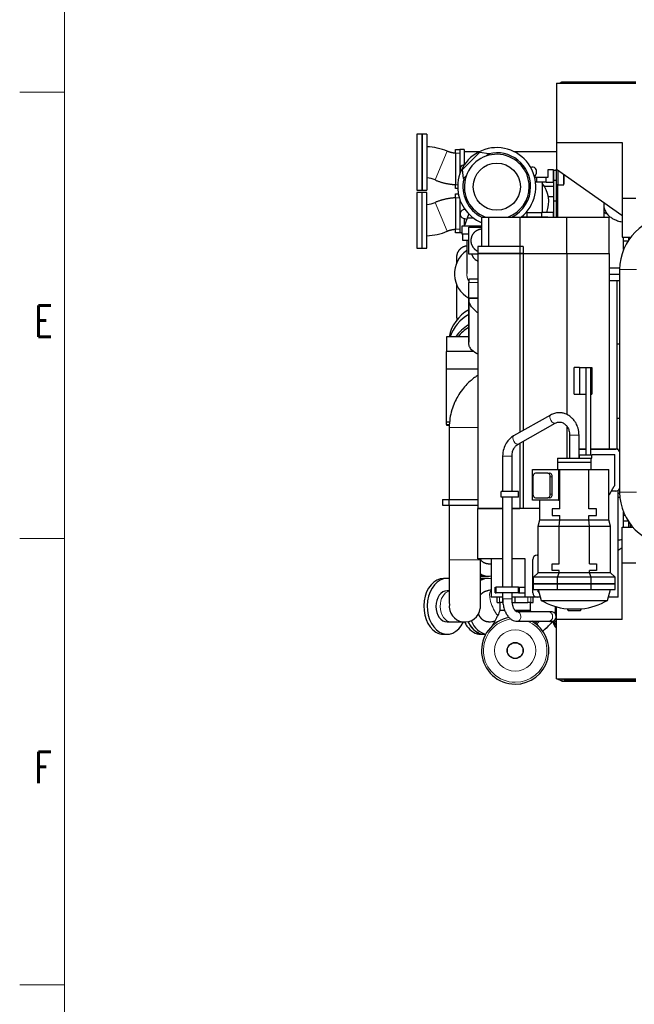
# Model space of a CAD drawing. Header units: inches. Extents: x 0 to 23760, y -13 to 16800.
# Tile 2 of 207: x 0 to 2752, y 4313 to 8724. Entities that reach past the tile are written whole.
import ezdxf

# ---------------------------------------------------------------- set-up
doc = ezdxf.new("R2010")
doc.units = ezdxf.units.IN
doc.layers.add('210', color=7, linetype='Continuous', true_color=0xffffff)
doc.layers.add('254', color=7, linetype='Continuous', true_color=0xffffff)
doc.styles.add('latin_extended', font='simplex.shx')

msp = doc.modelspace()

# ---------------------------------------------------------------- linework, layer by layer
at = {"layer": '210', "color": 7, "linetype": 'Continuous', "lineweight": 18}
for p, q in [((200, 200), (200, 16600)), ((200, 8400), (0, 8400)), ((200, 6400), (0, 6400)), ((200, 4400), (0, 4400))]:
    msp.add_line(p, q, dxfattribs=at)
at = {"layer": '254', "color": 2, "linetype": 'Continuous', "lineweight": 25}
for p, q in [((2403.465, 8440.179), (2403.465, 8173.667)), ((2403.465, 8440.179), (2759.965, 8440.179)), ((2417.568, 8440.179), (2428.465, 8445.212)), ((2428.465, 8445.212), (2759.965, 8445.212)), ((2428.465, 8445.212), (2428.465, 8440.179)), ((1778.383, 8210.712), (1778.383, 7960.712)), ((1800.383, 8210.712), (1778.383, 8210.712)), ((1800.383, 8210.712), (1800.383, 7960.712)), ((1823.883, 8210.712), (1801.883, 8210.712)), ((1801.883, 8210.712), (1801.883, 7960.712)), ((1823.883, 8210.712), (1823.883, 7960.712)), ((2403.465, 8173.667), (2403.465, 8054.851)), ((2403.465, 8173.667), (2697.965, 8173.667)), ((2697.965, 8173.667), (2697.965, 7923.939)), ((1951.883, 8125.712), (1951.883, 8142.712)), ((1951.883, 8142.712), (1970.952, 8142.712)), ((1951.883, 8125.712), (1951.883, 7984.712)), ((1990.953, 8142.741), (1970.953, 8142.741)), ((1970.953, 8142.741), (1970.953, 8032.622)), ((1982.411, 8052.435), (2060.193, 8130.217)), ((1990.953, 8142.741), (1990.953, 8073.774)), ((2060.193, 8130.217), (2100.498, 8125.267)), ((2100.498, 8125.267), (2088.212, 8112.981)), ((2107.447, 8118.319), (2100.498, 8125.267)), ((1987.361, 8012.13), (1982.411, 8052.435)), ((2307.595, 8019.901), (2313.897, 8036.838)), ((2389.965, 8051.812), (2365.627, 8051.812)), ((2365.627, 8051.812), (2365.627, 8016.812)), ((2389.965, 7996.812), (2389.965, 8051.812)), ((2389.965, 8049.212), (2389.965, 8004.012)), ((2403.465, 8049.212), (2389.965, 8049.212)), ((2403.465, 7984.679), (2403.465, 8054.851)), ((2403.465, 8054.851), (2697.018, 7847.92)), ((2409.465, 8050.622), (2409.465, 7984.679)), ((2436.951, 7984.679), (2436.951, 8031.252)), ((2436.951, 8031.251), (2436.951, 7988.981)), ((1999.647, 8024.416), (1987.361, 8012.13)), ((1994.31, 8005.181), (1987.361, 8012.13)), ((2314.751, 8016.812), (2306.751, 8016.812)), ((2314.751, 7996.812), (2310.327, 7996.812)), ((2358, 8016.812), (2314.751, 8016.812)), ((2314.751, 8016.812), (2314.751, 7996.812)), ((2358, 7996.812), (2314.751, 7996.812)), ((2339.965, 7996.812), (2339.965, 7860.81)), ((2358, 7996.812), (2358, 8016.812)), ((2365.627, 8016.812), (2358, 8016.812)), ((2358, 7996.812), (2389.965, 7996.812)), ((2389.965, 8004.012), (2389.965, 7910.412)), ((2403.465, 8004.012), (2389.965, 8004.012)), ((1778.383, 7960.712), (1800.383, 7960.712)), ((1778.383, 7950.712), (1778.383, 7700.712)), ((1800.383, 7950.712), (1778.383, 7950.712)), ((1800.383, 7950.712), (1800.383, 7700.712)), ((1801.883, 7960.712), (1823.883, 7960.712)), ((1801.883, 7700.712), (1801.883, 7950.712)), ((1823.883, 7950.712), (1801.883, 7950.712)), ((1823.883, 7700.712), (1823.883, 7950.712)), ((1951.883, 7967.712), (1951.883, 7984.712)), ((1961.76, 7967.712), (1951.883, 7967.712)), ((1951.883, 7943.712), (1964.577, 7943.712)), ((1951.883, 7926.712), (1951.883, 7943.712)), ((2403.465, 7924.964), (2403.465, 7984.679)), ((2409.465, 7984.679), (2403.465, 7984.679)), ((2409.465, 7924.964), (2409.465, 7984.679)), ((2409.465, 7984.679), (2436.951, 7984.679)), ((1951.883, 7926.712), (1951.883, 7785.712)), ((1970.953, 7919.51), (1970.953, 7768.741)), ((2389.96, 7930.241), (2367.891, 7930.241)), ((2389.965, 7910.412), (2389.965, 7839.834)), ((2403.465, 7910.412), (2389.965, 7910.412)), ((2403.465, 7839.833), (2403.465, 7924.964)), ((2403.465, 7924.964), (2409.465, 7924.964)), ((2409.465, 7839.833), (2409.465, 7924.964)), ((2697.965, 7923.939), (2697.965, 7749.912)), ((2697.965, 7923.939), (2759.965, 7923.939)), ((1990.953, 7878.995), (1990.953, 7873.777)), ((1994.631, 7873.692), (1993.471, 7873.769)), ((2005.741, 7836.887), (2011.799, 7853.351)), ((2268.245, 7860.81), (2272.879, 7860.81)), ((2272.879, 7860.81), (2336.145, 7860.81)), ((2272.879, 7840.813), (2272.879, 7860.81)), ((2389.965, 7860.81), (2336.145, 7860.81)), ((2336.145, 7860.81), (2336.145, 7840.813)), ((2389.965, 7839.833), (2389.965, 7860.81)), ((2615.515, 7896.56), (2615.515, 7896.51)), ((2615.515, 7868.742), (2615.515, 7839.833)), ((1986.716, 7834.565), (2003.177, 7829.916)), ((1990.953, 7833.373), (1990.953, 7798.79)), ((1991.724, 7798.787), (2005.741, 7836.887)), ((2005.741, 7836.887), (2030.477, 7836.887)), ((2068.965, 7839.833), (2101.599, 7839.833)), ((2068.965, 7707.335), (2068.965, 7839.833)), ((2101.599, 7839.833), (2241.905, 7839.833)), ((2101.599, 7707.333), (2101.599, 7839.833)), ((2241.905, 7839.833), (2449.965, 7839.833)), ((2241.905, 7707.333), (2241.905, 7839.833)), ((2247.606, 7840.813), (2272.879, 7840.813)), ((2272.879, 7840.813), (2336.145, 7840.813)), ((2336.145, 7840.813), (2365.487, 7840.813)), ((2365.487, 7840.813), (2365.487, 7839.833)), ((2449.965, 7839.833), (2639.965, 7839.833)), ((2449.965, 7677.333), (2449.965, 7839.833)), ((2639.965, 7677.333), (2639.965, 7839.833)), ((2697.965, 7847.92), (2697.018, 7847.92)), ((1951.883, 7768.712), (1951.883, 7785.712)), ((1971.883, 7768.712), (1951.883, 7768.712)), ((1980.153, 7768.741), (1970.953, 7768.741)), ((1971.883, 7768.741), (1971.883, 7768.712)), ((2068.965, 7798.787), (1980.152, 7798.787)), ((1980.152, 7798.787), (1980.152, 7763.812)), ((2012.116, 7794.354), (2068.966, 7794.354)), ((2012.116, 7674.354), (2012.116, 7794.354)), ((2012.118, 7763.812), (1980.152, 7763.812)), ((1984.616, 7734.354), (1984.616, 7763.812)), ((2012.115, 7734.354), (1984.616, 7734.354)), ((2697.965, 7749.912), (2736.437, 7749.912)), ((2704.409, 7733.212), (2724.672, 7733.212)), ((2704.415, 7694.14), (2704.415, 7749.908)), ((2727.965, 7738.202), (2727.965, 7749.912)), ((2735.965, 7749.297), (2735.965, 7749.912)), ((1778.383, 7700.712), (1800.383, 7700.712)), ((1801.883, 7700.712), (1823.883, 7700.712)), ((2239.965, 7707.333), (2051.965, 7707.333)), ((2051.965, 7707.333), (2051.965, 7677.333)), ((2239.965, 7677.333), (2051.965, 7677.333)), ((2051.965, 7677.333), (2239.965, 7677.333)), ((2051.965, 7677.333), (2051.965, 6534.333)), ((2255.252, 7707.333), (2239.965, 7707.333)), ((2239.965, 7707.333), (2239.965, 7677.333)), ((2255.252, 7677.333), (2239.965, 7677.333)), ((2239.965, 7677.333), (2255.252, 7677.333)), ((2239.965, 7677.333), (2239.965, 6875.037)), ((2255.252, 7707.333), (2255.252, 7677.333)), ((2255.252, 7677.333), (2449.965, 7677.333)), ((2255.252, 7677.333), (2449.965, 7677.333)), ((2255.252, 7677.333), (2255.252, 6883.698)), ((2449.965, 7677.333), (2639.965, 7677.333)), ((2449.965, 7677.333), (2639.965, 7677.333)), ((2449.965, 7677.333), (2449.965, 6954.922)), ((2639.965, 7677.333), (2639.965, 6800.349)), ((1956.674, 7660.712), (1956.674, 7633.56)), ((2051.967, 7674.354), (2012.116, 7674.354)), ((2686.998, 7610.406), (2639.966, 7610.406)), ((2686.929, 7604.589), (2686.929, 6606.835)), ((2051.966, 7562.312), (2010.965, 7562.312)), ((2010.965, 7562.312), (2010.965, 7547.039)), ((2010.965, 7476.539), (2010.965, 7547.039)), ((2639.963, 7555.833), (2674.961, 7555.833)), ((2639.965, 7583.833), (2686.93, 7583.833)), ((2639.966, 7555.833), (2674.965, 7555.833)), ((2674.965, 7555.833), (2674.965, 7272.504)), ((2674.965, 7555.833), (2686.93, 7555.833)), ((1956.674, 7537.859), (1956.674, 7393.907)), ((2010.965, 7279.085), (2010.965, 7476.539)), ((2010.965, 7476.539), (2051.966, 7476.539)), ((1910.965, 7304.002), (1910.965, 7237.781)), ((2010.969, 7304.002), (1910.965, 7304.002)), ((1910.965, 7158.071), (1910.965, 7237.781)), ((2032.266, 7237.781), (1910.965, 7237.781)), ((2674.965, 7272.504), (2674.965, 6939.163)), ((2674.965, 7272.504), (2686.93, 7272.504)), ((1910.965, 6921.898), (1910.965, 7158.071)), ((2051.965, 7158.071), (1910.965, 7158.071)), ((2507.815, 7165.833), (2482.965, 7165.833)), ((2482.965, 7045.833), (2482.965, 7165.833)), ((2507.814, 7165.833), (2537.098, 7165.833)), ((2507.814, 7165.833), (2507.814, 7045.833)), ((2537.098, 7165.833), (2557.098, 7165.833)), ((2537.098, 6775.135), (2537.098, 7165.833)), ((2557.098, 7165.833), (2562.834, 7165.833)), ((2557.098, 6775.135), (2557.098, 7165.833)), ((2562.834, 7165.833), (2562.834, 7045.833)), ((2482.965, 7045.833), (2507.815, 7045.833)), ((2507.814, 7045.833), (2537.097, 7045.833)), ((2557.097, 7045.833), (2562.834, 7045.833)), ((2377.346, 6952.877), (2211.905, 6859.127)), ((2674.965, 6939.163), (2674.965, 6800.332)), ((2674.965, 6939.163), (2686.93, 6939.163)), ((1910.965, 6910.712), (1910.965, 6921.898)), ((1910.965, 6921.898), (1925.748, 6921.898)), ((1910.965, 6911.018), (1910.965, 6906.967)), ((1910.965, 6910.712), (1924.891, 6910.712)), ((1910.965, 6906.967), (1924.602, 6906.967)), ((1923.822, 6896.817), (1923.822, 6573.823)), ((2232.611, 6822.586), (2398.052, 6916.336)), ((2449.965, 6902.987), (2449.965, 6760.147)), ((2462.923, 6862.388), (2462.923, 6760.133)), ((2504.923, 6760.133), (2504.923, 6862.388)), ((2239.965, 6826.763), (2239.965, 6534.333)), ((2255.252, 6835.425), (2255.252, 6534.333)), ((2504.924, 6800.133), (2537.098, 6800.133)), ((2537.099, 6800.333), (2504.926, 6800.333)), ((2680.165, 6800.333), (2557.098, 6800.333)), ((2557.1, 6800.133), (2669.428, 6800.133)), ((2680.165, 6797.005), (2680.165, 6800.333)), ((2162.923, 6769.13), (2162.923, 6609.833)), ((2204.923, 6609.833), (2204.923, 6769.13)), ((2408.923, 6760.133), (2408.923, 6742.133)), ((2408.923, 6760.133), (2536.956, 6760.133)), ((2507.814, 6775.135), (2537.098, 6775.135)), ((2507.814, 6760.135), (2507.814, 6775.135)), ((2507.814, 6760.135), (2562.834, 6760.135)), ((2536.956, 6760.133), (2558.923, 6760.133)), ((2537.098, 6775.135), (2557.098, 6775.135)), ((2557.098, 6775.135), (2562.834, 6775.135)), ((2558.923, 6742.133), (2558.923, 6760.133)), ((2562.834, 6760.135), (2562.834, 6775.135)), ((2296.54, 6709.133), (2412.649, 6709.133)), ((2296.54, 6572.133), (2296.54, 6709.133)), ((2408.923, 6742.133), (2536.956, 6742.133)), ((2408.923, 6742.133), (2408.923, 6709.133)), ((2408.923, 6742.133), (2536.956, 6742.133)), ((2412.649, 6709.133), (2416.184, 6709.133)), ((2412.649, 6709.133), (2412.649, 6572.133)), ((2416.184, 6709.133), (2419.72, 6709.133)), ((2416.184, 6572.133), (2416.184, 6709.133)), ((2419.72, 6709.133), (2548.126, 6709.133)), ((2419.72, 6532.133), (2419.72, 6709.133)), ((2536.956, 6742.133), (2558.923, 6742.133)), ((2536.956, 6742.133), (2558.923, 6742.133)), ((2548.126, 6709.133), (2638.923, 6709.133)), ((2548.126, 6532.133), (2548.126, 6709.133)), ((2558.923, 6709.133), (2558.923, 6742.133)), ((2638.923, 6483.072), (2638.923, 6709.133)), ((2298.661, 6676.133), (2298.661, 6598.133)), ((2365.129, 6692.133), (2309.975, 6692.133)), ((2365.129, 6692.133), (2373.614, 6692.133)), ((2376.443, 6598.133), (2376.443, 6676.133)), ((2384.928, 6598.133), (2384.928, 6676.133)), ((1893.667, 6573.817), (1922.255, 6573.817)), ((1893.667, 6573.817), (1893.667, 6548.817)), ((1922.255, 6573.817), (2051.965, 6573.817)), ((1922.255, 6573.817), (1922.255, 6548.817)), ((2233.962, 6609.833), (2155.962, 6609.833)), ((2155.962, 6584.833), (2155.962, 6609.833)), ((2233.962, 6584.833), (2155.962, 6584.833)), ((2162.923, 6584.833), (2162.923, 6181.833)), ((2204.923, 6181.833), (2204.923, 6584.833)), ((2233.962, 6584.833), (2233.962, 6609.833)), ((2309.975, 6582.133), (2365.129, 6582.133)), ((2373.614, 6582.133), (2365.129, 6582.133)), ((2669.428, 6612.133), (2649.896, 6612.133)), ((2680.164, 6603.02), (2686.958, 6603.02)), ((2680.165, 6136.833), (2680.165, 6615.258)), ((1893.667, 6548.817), (1922.255, 6548.817)), ((1922.255, 6548.817), (2051.965, 6548.817)), ((1923.822, 6548.825), (1923.822, 6304.711)), ((2162.927, 6534.333), (2051.965, 6534.333)), ((2051.965, 6308.333), (2051.965, 6534.333)), ((2051.965, 6534.333), (2162.921, 6534.333)), ((2204.921, 6534.333), (2239.965, 6534.333)), ((2328.921, 6534.333), (2204.927, 6534.333)), ((2412.649, 6572.133), (2296.54, 6572.133)), ((2328.923, 6483.072), (2328.923, 6572.133)), ((2419.72, 6532.133), (2383.923, 6532.133)), ((2383.923, 6532.133), (2383.923, 6502.133)), ((2412.649, 6572.133), (2416.184, 6572.133)), ((2583.923, 6532.133), (2548.126, 6532.133)), ((2583.923, 6502.133), (2583.923, 6532.133)), ((2383.923, 6502.133), (2419.72, 6502.133)), ((2419.72, 6483.072), (2419.72, 6502.133)), ((2548.126, 6483.072), (2548.126, 6502.133)), ((2548.126, 6502.133), (2583.923, 6502.133)), ((2704.415, 6451.02), (2704.415, 6517.285)), ((2321.423, 6455.081), (2328.923, 6483.072)), ((2321.423, 6455.081), (2416.613, 6455.081)), ((2321.423, 6246.133), (2321.423, 6455.081)), ((2328.923, 6483.072), (2419.72, 6483.072)), ((2416.613, 6455.081), (2419.72, 6483.072)), ((2416.613, 6455.081), (2551.233, 6455.081)), ((2416.613, 6286.133), (2416.613, 6455.081)), ((2419.72, 6483.072), (2548.126, 6483.072)), ((2548.126, 6483.072), (2638.923, 6483.072)), ((2551.233, 6455.081), (2548.126, 6483.072)), ((2551.233, 6455.081), (2646.423, 6455.081)), ((2551.233, 6286.133), (2551.233, 6455.081)), ((2646.423, 6455.081), (2638.923, 6483.072)), ((2646.423, 6246.133), (2646.423, 6455.081)), ((2697.965, 6451.018), (2745.014, 6451.018)), ((2697.965, 6291.018), (2697.965, 6451.018)), ((2704.415, 6479.212), (2724.03, 6479.212)), ((2727.965, 6451.019), (2727.965, 6473.222)), ((2735.965, 6451.018), (2735.965, 6462.127)), ((2697.619, 6358.18), (2680.163, 6345.97)), ((2697.619, 6358.18), (2697.965, 6358.18)), ((2316.928, 6325.133), (2321.423, 6325.133)), ((2162.921, 6308.333), (2051.965, 6308.333)), ((2063.522, 6304.711), (2063.522, 6308.338)), ((2097.79, 6285.917), (2110.966, 6285.917)), ((2110.965, 6308.332), (2110.965, 6136.833)), ((2263.965, 6308.333), (2204.92, 6308.333)), ((2263.965, 6181.833), (2263.965, 6308.333)), ((2297.428, 6156.633), (2297.428, 6305.633)), ((2383.923, 6256.133), (2383.923, 6286.133)), ((2383.923, 6286.133), (2416.613, 6286.133)), ((2551.233, 6286.133), (2583.923, 6286.133)), ((2583.923, 6286.133), (2583.923, 6256.133)), ((2697.965, 6037.18), (2697.965, 6291.018)), ((2697.965, 6291.018), (2759.965, 6291.018)), ((1913.672, 6220.711), (1898.116, 6220.711)), ((1898.124, 6220.711), (1898.116, 6220.711)), ((2065.616, 6230.767), (2081.173, 6230.767)), ((2081.173, 6220.761), (2065.616, 6220.761)), ((2082.233, 6230.767), (2097.79, 6230.767)), ((2097.79, 6220.761), (2082.233, 6220.761)), ((2301.423, 6226.133), (2321.423, 6246.133)), ((2301.423, 6196.133), (2301.423, 6226.133)), ((2408.329, 6226.133), (2301.423, 6226.133)), ((2416.613, 6246.133), (2321.423, 6246.133)), ((2416.613, 6256.133), (2383.923, 6256.133)), ((2408.329, 6226.133), (2416.613, 6246.133)), ((2408.329, 6196.133), (2408.329, 6226.133)), ((2559.517, 6226.133), (2408.329, 6226.133)), ((2416.613, 6246.133), (2416.613, 6256.133)), ((2551.233, 6246.133), (2416.613, 6246.133)), ((2551.233, 6246.133), (2551.233, 6256.133)), ((2583.923, 6256.133), (2551.233, 6256.133)), ((2646.423, 6246.133), (2551.233, 6246.133)), ((2559.517, 6226.133), (2551.233, 6246.133)), ((2666.423, 6226.133), (2559.517, 6226.133)), ((2559.517, 6196.133), (2559.517, 6226.133)), ((2666.423, 6226.133), (2646.423, 6246.133)), ((2666.423, 6196.133), (2666.423, 6226.133)), ((2128.965, 6181.833), (2133.965, 6181.833)), ((2128.965, 6156.833), (2128.965, 6181.833)), ((2233.965, 6181.833), (2133.965, 6181.833)), ((2133.965, 6156.833), (2133.965, 6181.833)), ((2233.965, 6156.833), (2233.965, 6181.833)), ((2233.965, 6181.833), (2238.965, 6181.833)), ((2238.965, 6181.833), (2263.965, 6181.833)), ((2238.965, 6156.833), (2238.965, 6181.833)), ((2263.965, 6156.833), (2263.965, 6181.833)), ((2408.329, 6196.133), (2301.423, 6196.133)), ((2301.423, 6196.133), (2408.329, 6196.133)), ((2301.423, 6170.833), (2301.423, 6196.133)), ((2559.517, 6196.133), (2408.329, 6196.133)), ((2408.329, 6196.133), (2559.517, 6196.133)), ((2408.329, 6170.833), (2408.329, 6196.133)), ((2666.423, 6196.133), (2559.517, 6196.133)), ((2559.517, 6170.833), (2559.517, 6196.133)), ((2559.517, 6196.133), (2666.423, 6196.133)), ((2666.423, 6170.833), (2666.423, 6196.133)), ((1923.824, 6165.561), (1913.672, 6165.561)), ((2162.923, 6136.833), (2110.965, 6136.833)), ((2128.965, 6156.833), (2133.965, 6156.833)), ((2233.965, 6156.833), (2133.965, 6156.833)), ((2138.965, 6112.833), (2138.965, 6136.833)), ((2162.923, 6156.833), (2162.923, 6129.833)), ((2263.965, 6136.833), (2204.922, 6136.833)), ((2204.923, 6129.833), (2204.923, 6156.833)), ((2218.965, 6112.833), (2218.965, 6136.833)), ((2233.965, 6156.833), (2238.965, 6156.833)), ((2238.965, 6156.833), (2263.965, 6156.833)), ((2263.965, 6136.833), (2263.965, 6156.835)), ((2330.824, 6136.833), (2263.965, 6136.833)), ((2298.965, 6112.833), (2298.965, 6136.833)), ((2301.423, 6170.833), (2408.329, 6170.833)), ((2330.743, 6137.133), (2316.928, 6137.133)), ((2321.423, 6170.835), (2321.423, 6161.133)), ((2321.423, 6161.133), (2324.204, 6161.133)), ((2321.561, 6170.833), (2334.708, 6122.575)), ((2408.329, 6170.833), (2559.517, 6170.833)), ((2559.517, 6170.833), (2666.423, 6170.833)), ((2633.138, 6122.575), (2646.285, 6170.833)), ((2680.165, 6136.833), (2637.017, 6136.833)), ((2138.965, 6112.833), (2149.094, 6112.833)), ((2162.658, 6112.833), (2149.094, 6112.833)), ((2150.965, 6112.833), (2150.965, 6076.4)), ((2206.017, 6112.833), (2218.965, 6112.833)), ((2218.965, 6112.833), (2275.273, 6112.833)), ((2288.837, 6112.833), (2275.273, 6112.833)), ((2286.965, 6076.4), (2286.965, 6112.833)), ((2288.837, 6112.833), (2298.965, 6112.833)), ((2334.708, 6122.575), (2633.138, 6122.575)), ((2399.475, 6061.363), (2399.475, 6094.965)), ((2403.465, 6037.18), (2403.465, 6093.826)), ((2227.206, 6070.833), (2227.204, 6070.833)), ((2369.203, 6070.833), (2227.206, 6070.833)), ((2227.562, 6070.829), (2227.206, 6070.833)), ((2401.933, 6056.209), (2403.468, 6056.209)), ((2403.466, 6054.209), (2402.462, 6054.209)), ((2451.561, 6084.585), (2455.632, 6077.533)), ((2451.561, 6084.585), (2516.285, 6084.585)), ((2455.632, 6077.533), (2512.214, 6077.533)), ((2512.214, 6077.533), (2516.285, 6084.585)), ((1913.672, 6025.861), (1932.457, 6025.861)), ((2227.206, 6028.833), (2369.203, 6028.833)), ((2328.622, 6028.834), (2317.184, 6018.165)), ((2345.832, 5987.452), (2391.787, 6030.317)), ((2389.965, 6028.618), (2389.965, 6026.489)), ((2697.965, 6037.18), (2403.465, 6037.18)), ((2403.465, 5771.209), (2403.465, 6037.18)), ((1898.116, 5970.711), (1913.672, 5970.711)), ((2065.616, 5970.761), (2081.173, 5970.761)), ((2082.233, 5970.761), (2087.094, 5970.761)), ((2403.465, 5771.209), (2759.965, 5771.209)), ((2428.465, 5760.525), (2405.329, 5771.209)), ((2428.465, 5771.211), (2428.465, 5760.525)), ((2428.465, 5760.525), (2759.965, 5760.525)), ((2436.951, 5771.211), (2436.951, 5765.848)), ((2436.951, 5765.848), (2759.965, 5765.848))]:
    msp.add_line(p, q, dxfattribs=at)
at = {"layer": '254', "color": 110, "linetype": 'Continuous', "lineweight": 13}
for p, q in [((1860.183, 8006.204), (1914.951, 8134.721)), ((1970.952, 8125.712), (1951.883, 8125.712)), ((1951.883, 7984.712), (1961.774, 7984.712)), ((1860.183, 7905.221), (1887.567, 7840.962)), ((1968.665, 7926.712), (1951.883, 7926.712)), ((1887.567, 7840.962), (1914.951, 7776.704)), ((1951.883, 7785.712), (1970.952, 7785.712)), ((2686.929, 7604.589), (2763.001, 7604.589)), ((2010.965, 7547.039), (2051.966, 7547.039)), ((1923.822, 6896.817), (2051.966, 6896.817)), ((2462.923, 6862.388), (2504.923, 6862.388)), ((2162.923, 6769.13), (2183.923, 6769.13)), ((2183.923, 6769.13), (2204.922, 6769.13)), ((2384.928, 6676.133), (2376.443, 6676.133)), ((2376.443, 6598.133), (2384.928, 6598.133)), ((2686.929, 6606.835), (2763.001, 6606.835)), ((1923.822, 6304.711), (2063.522, 6304.711)), ((2149.094, 6112.833), (2149.094, 6136.833)), ((2162.658, 6136.833), (2162.658, 6112.833)), ((2275.273, 6112.833), (2275.273, 6136.833)), ((2288.837, 6136.833), (2288.837, 6112.833)), ((2162.923, 6129.833), (2183.923, 6129.833)), ((2183.923, 6129.833), (2204.923, 6129.833)), ((2369.203, 6070.833), (2369.201, 6070.833))]:
    msp.add_line(p, q, dxfattribs=at)
at = {"layer": '254', "color": 2, "linetype": 'Continuous', "lineweight": 25}
for centre, radius in [((2136.561, 7976.068), 105.6), ((2218.965, 5897.833), 36.047), ((2218.965, 5897.833), 35.052)]:
    msp.add_circle(centre, radius, dxfattribs=at)
at = {"layer": '254', "color": 110, "linetype": 'Continuous', "lineweight": 13}
msp.add_circle((2218.965, 5897.833), 92.344, dxfattribs=at)
at = {"layer": '254', "color": 2, "linetype": 'Continuous', "lineweight": 25}
for centre, radius, start, end in [((1812.883, 7895.212), 260.35, 66.918409, 87.579168), ((2136.561, 7976.068), 175, 308.8575, 180), ((2136.561, 7976.068), 145.2, 0, 249.755625), ((2136.561, 7976.068), 151.8, 0, 103.201875), ((1992.152, 8053.812), 20, 92.179833, 211.227153), ((2295.152, 8043.812), 20, 339.590575, 109.103154), ((1812.883, 7895.212), 120.65, 66.918409, 84.826816), ((2136.561, 7976.068), 151.8, 166.80375, 243.82125), ((2239.193, 7908.791), 130.477, 55.882334, 59.36553), ((2239.193, 7908.791), 130.477, 338.425763, 39.434013), ((2136.561, 7976.068), 175, 180, 247.280625), ((2136.561, 7976.068), 145.2, 290.23875, 0), ((2136.561, 7976.068), 151.8, 296.173125, 0), ((1812.883, 8016.212), 120.65, 275.208646, 293.081591), ((1992.152, 7853.812), 20, 86.219736, 254.226824), ((2924.965, 7604.589), 238.036, 90, 180), ((1812.883, 8016.212), 260.35, 272.425813, 293.081591), ((2072.152, 7585.709), 125, 124.318125, 240.688125), ((2669.428, 6780.133), 20, 28.947656, 90), ((2669.428, 6632.133), 20, 270, 330.259219), ((2924.965, 6606.835), 238.036, 180, 270), ((2702.897, 6514.659), 13, 276.709219, 304.718906), ((2316.928, 6305.633), 19.5, 90, 180), ((2316.928, 6156.633), 19.5, 180, 270), ((1993.672, 6095.711), 69.85, 171.945, 351.916875), ((2483.923, 6382.834), 300, 240.173003, 263.807225), ((2483.923, 6382.834), 300, 276.192775, 299.826997), ((2218.965, 5897.833), 150.693, 100.265625, 270), ((2381.923, 6049.833), 21, 260.904375, 0), ((2381.923, 6049.833), 21, 0, 80.915625), ((2218.965, 5897.833), 150.693, 270, 60.384375)]:
    msp.add_arc(centre, radius, start, end, dxfattribs=at)
at = {"layer": '254', "color": 110, "linetype": 'Continuous', "lineweight": 13}
for start, end in [(97.12125, 270), (270, 67.010625)]:
    msp.add_arc((2218.965, 5897.833), 142.305, start, end, dxfattribs=at)
for centre, major_axis, ratio, start_param, end_param in [((2659.965, 7896.56), (-44.45, 0), 0.8660254, 6.07083328, 6.28318531), ((2659.965, 7896.51), (-44.45, 0), 0.8660254, 6.06975336, 6.28298896), ((2659.965, 7868.742), (44.45, 0), 0.49999979, 3.14601045, 4.06993327), ((2387.699, 6934.606), (10.353, -18.27), 0.48841355, 3.14234981, 6.27245601), ((2222.258, 6840.857), (10.353, -18.27), 0.48841355, 3.14166258, 6.28315706), ((1932.457, 6095.711), (0, 69.85), 0.70710678, 0.17907078, 1.57079633), ((2141.025, 6107.06), (-26.399, 64.669), 0.38760867, 0.16009832, 2.33093885), ((1932.457, 6095.711), (0, 69.85), 0.70710678, 1.57079633, 3.14061091), ((2227.206, 6049.833), (0, 21), 0.84099626, 3.14051274, 4.71238898), ((2227.206, 6049.833), (0, 21), 0.84099626, 4.71238898, 6.26305949), ((2369.203, 6049.833), (0, 21), 0.84099626, 4.71238898, 6.28318531), ((2369.203, 6049.833), (0, 21), 0.84099626, 3.14159266, 4.71238898), ((2377.463, 6045.673), (14.324, -15.357), 0.92376768, 4.98154279, 6.2722465), ((2331.508, 6002.808), (14.324, -15.357), 0.92376768, 6.04399016, 6.2831439)]:
    msp.add_ellipse(centre, major_axis=major_axis, ratio=ratio, start_param=start_param, end_param=end_param, dxfattribs=at)
at = {"layer": '254', "color": 2, "linetype": 'Continuous', "lineweight": 25}
for centre, major_axis, ratio, start_param, end_param in [((2119.966, 7273.534), (199.792, 0), 0.90292837, 2.14808869, 2.97187318), ((2119.966, 7252.904), (199.792, 0), 0.90292837, 2.14808869, 2.85435798), ((2119.966, 7208.377), (-197.5, 0), 0.90292837, 5.3028399, 5.71731322), ((2119.965, 7196.55), (-197.5, 0), 0.90258528, 5.30226911, 5.63622278), ((2309.975, 6676.133), (0, -16), 0.70710678, 3.14159265, 4.71238898), ((2365.129, 6676.133), (0, -16), 0.70710678, 1.57079633, 3.14159265), ((2373.614, 6676.133), (0, 16), 0.70710678, 4.71238898, 6.28318531), ((2309.975, 6598.133), (0, -16), 0.70710678, 4.71238898, 6.28318531), ((2365.129, 6598.133), (0, -16), 0.70710678, 0, 1.57079633), ((2373.614, 6598.133), (0, 16), 0.70710678, 3.14159265, 4.71238898), ((2659.965, 6565.52), (-44.45, 0), 0.49999977, 4.02546012, 4.24065921), ((1898.116, 6095.711), (0, 125), 0.70710678, 0, 2.74889357), ((1913.672, 6095.711), (0, 125), 0.70710678, 0, 2.74889357), ((1913.672, 6095.711), (0, 125), 0.70710678, 6.16782995, 6.28318531), ((2097.79, 6355.767), (0, -125), 0.70710678, 5.88076692, 6.28318531), ((2082.233, 6095.761), (0, -125), 0.70710678, 3.14159265, 3.3581662), ((2082.233, 6355.767), (0, -125), 0.70710678, 6.06729899, 6.28308713), ((2081.173, 6095.761), (0, -125), 0.70710678, 3.14149448, 3.34501078), ((2097.79, 6095.761), (0, -125), 0.70710678, 2.9919743, 3.54185119), ((2081.173, 6355.767), (0, -125), 0.70710678, 6.0816325, 6.28318531), ((2097.79, 6355.767), (0, -125), 0.70710678, 0, 0.14961835), ((1913.672, 6095.711), (0, 69.85), 0.70710678, 0, 1.57079633), ((1913.672, 6095.711), (0, 69.85), 0.70710678, 1.57079633, 3.14159265), ((1913.672, 6095.711), (0, 125), 0.70710678, 2.74889357, 4.12245678), ((2065.616, 6095.761), (0, -125), 0.70710678, 5.30565912, 5.49778714), ((2065.616, 6095.761), (0, -125), 0.70710678, 5.49778714, 6.28318531), ((2081.173, 6095.761), (0, -125), 0.70710678, 5.2928964, 5.49778714), ((2082.233, 6095.761), (0, -125), 0.70710678, 5.29112925, 6.28308713), ((2081.173, 6095.761), (0, -125), 0.70710678, 5.49778714, 6.28318531), ((2097.79, 6095.761), (0, -125), 0.70710678, 5.24960132, 6.16714273), ((2305.056, 6030.076), (70, 0), 0.71273054, 5.49779039, 5.8230433), ((2459.965, 6026.489), (70, 0), 0.70710697, 3.14159265, 3.77315095), ((2459.965, 6039.217), (70, 0), 0.70710697, 3.31084596, 3.77315095), ((2459.965, 6039.217), (70, 0), 0.70710697, 3.31084596, 3.77315095), ((2459.965, 6051.945), (70, 0), 0.70710697, 3.52486696, 3.77315095), ((1898.116, 6095.711), (0, 125), 0.70710678, 2.74889357, 3.14159265), ((2305.056, 6030.076), (70, 0), 0.71273054, 5.43839463, 5.49779039)]:
    msp.add_ellipse(centre, major_axis=major_axis, ratio=ratio, start_param=start_param, end_param=end_param, dxfattribs=at)
for points, degree in [([(1952.049, 8125.882), (1932.737, 8126.895), (1914.951, 8134.721)], 2), ([(2059.669, 8132.241), (2036.764, 8132.241), (2013.858, 8132.241), (1990.953, 8132.241)], 3), ([(1860.183, 8006.204), (1904.425, 7987.428), (1952.451, 7985.547)], 2), ([(1952.451, 7925.878), (1904.425, 7923.997), (1860.183, 7905.221)], 2), ([(2615.515, 7906.598), (2615.515, 7904.236), (2615.515, 7896.56)], 2), ([(1914.951, 7776.704), (1932.737, 7784.53), (1952.049, 7785.542)], 2), ([(2051.966, 7476.539), (2038.299, 7476.539), (2024.632, 7476.539), (2010.965, 7476.539)], 3), ([(2010.965, 7476.539), (2010.965, 7468.312), (2010.965, 7451.857), (2010.965, 7427.176), (2010.965, 7402.494), (2010.965, 7377.812), (2010.965, 7353.13), (2010.965, 7328.449), (2010.965, 7303.767), (2010.965, 7287.313), (2010.965, 7279.085)], 3), ([(2564.298, 6776.133), (2665.428, 6776.133)], 1), ([(2638.922, 6593.133), (2652.174, 6616.074), (2665.429, 6639.012)], 2), ([(2290.091, 6070.646), (2289.048, 6073.012), (2288.006, 6075.409), (2286.965, 6077.833)], 3), ([(2385.251, 6070.568), (2383.503, 6070.828), (2369.212, 6070.833)], 2), ([(2369.193, 6028.833), (2378.742, 6028.833), (2378.787, 6029.035)], 2), ([(2394.271, 6032.737), (2394.761, 6033.214)], 1), ([(2341.427, 5983.343), (2343.13, 5984.931), (2344.608, 5986.31), (2345.866, 5987.484)], 3)]:
    msp.add_open_spline(points, degree=degree, dxfattribs=at)
for points, degree, knots in [([(2403.461, 8132.241), (2393.33, 8132.241), (2372.584, 8132.241), (2341.224, 8132.241), (2309.381, 8132.241), (2277.538, 8132.241), (2245.875, 8132.241), (2224.826, 8132.241), (2214.391, 8132.241)], 3, [0, 0, 0, 0, 0.16075766, 0.32917602, 0.49759438, 0.66601274, 0.8344311, 1, 1, 1, 1]), ([(2348.356, 7978.241), (2349.959, 7978.241), (2360.849, 7978.241), (2374.718, 7978.241), (2386.984, 7978.241), (2389.962, 7978.241)], 3, [0, 0, 0, 0, 0.11559003, 0.78526278, 1, 1, 1, 1]), ([(2615.515, 7896.932), (2615.515, 7893.843), (2615.515, 7885.683), (2615.515, 7875.246), (2615.515, 7868.742)], 3, [0, 0, 0, 0, 0.44996028, 1, 1, 1, 1]), ([(2615.515, 7896.51), (2615.599, 7889.096), (2617.858, 7875.476), (2627.061, 7857.546), (2639.496, 7844.11), (2653.282, 7834.23), (2668.808, 7826.561), (2683.956, 7821.425), (2694.182, 7818.949), (2697.8, 7818.188)], 3, [0, 0, 0, 0, 0.18419873, 0.35626115, 0.50680489, 0.63400438, 0.76600919, 0.91827435, 1, 1, 1, 1]), ([(2068.942, 7785.756), (2068.31, 7785.717), (2066.839, 7785.599), (2064.544, 7785.315), (2062.058, 7784.883), (2059.591, 7784.329), (2057.959, 7783.877), (2057.045, 7783.6), (2056.944, 7783.568), (2056.741, 7783.505), (2056.639, 7783.474), (2056.335, 7783.377), (2055.752, 7783.188), (2055.174, 7782.989), (2054.798, 7782.855)], 3, [0, 0, 0, 0, 0.13107305, 0.30583712, 0.48060119, 0.65536526, 0.83012933, 0.83012933, 0.85197483, 0.85197483, 0.87382034, 0.87382034, 0.91751136, 1, 1, 1, 1]), ([(2002.266, 7734.35), (2002.266, 7727.139), (2002.266, 7713.293), (2002.266, 7688.806), (2002.266, 7663.916), (2002.266, 7640.861), (2002.267, 7625.351), (2002.267, 7614.395), (2002.268, 7606.362), (2002.268, 7599.802), (2002.268, 7594.365), (2002.267, 7590.961), (2002.268, 7588.924), (2002.268, 7587.853), (2002.269, 7587.232), (2002.269, 7587.078), (2002.269, 7587.053)], 3, [0, 0, 0, 0, 0.09397685, 0.18175713, 0.32422944, 0.43546278, 0.53418484, 0.59912513, 0.66337887, 0.72948485, 0.79258894, 0.86533649, 0.90291896, 0.93933448, 0.9725024, 1, 1, 1, 1]), ([(2002.185, 7710.345), (2001.78, 7710.298), (2000.555, 7710.139), (1998.519, 7709.804), (1996.087, 7709.286), (1994.478, 7708.864), (1992.877, 7708.404), (1992.079, 7708.154), (1991.186, 7707.851), (1991.086, 7707.817), (1990.888, 7707.748), (1990.789, 7707.714), (1990.492, 7707.609), (1989.9, 7707.396), (1989.314, 7707.173), (1988.148, 7706.715), (1986.613, 7706.069), (1984.369, 7704.996), (1982.181, 7703.821), (1980.051, 7702.542), (1978.669, 7701.62), (1977.307, 7700.663), (1976.636, 7700.167), (1975.809, 7699.524), (1975.645, 7699.394), (1975.317, 7699.132), (1975.153, 7699), (1974.666, 7698.602), (1974.345, 7698.333), (1973.394, 7697.515), (1972.157, 7696.398), (1970.393, 7694.642), (1968.722, 7692.805), (1967.142, 7690.889), (1965.656, 7688.891), (1964.727, 7687.504), (1964.167, 7686.62), (1964.001, 7686.353), (1963.837, 7686.085), (1963.728, 7685.905), (1963.673, 7685.815), (1963.404, 7685.365), (1963.193, 7685.002), (1962.576, 7683.909), (1961.794, 7682.436), (1960.738, 7680.181), (1959.8, 7677.881), (1958.98, 7675.536), (1958.512, 7673.941), (1958.084, 7672.332), (1957.89, 7671.519), (1957.674, 7670.493), (1957.632, 7670.288), (1957.571, 7669.978), (1957.551, 7669.875), (1957.511, 7669.669), (1957.415, 7669.153), (1957.326, 7668.636), (1957.131, 7667.394), (1956.914, 7665.733), (1956.718, 7663.23), (1956.674, 7661.553), (1956.674, 7660.712)], 3, [0, 0, 0, 0, 0.01666582, 0.05057389, 0.08448197, 0.11839004, 0.11839004, 0.15229812, 0.15229812, 0.15653663, 0.15653663, 0.16077514, 0.16077514, 0.16925216, 0.1862062, 0.1862062, 0.22011427, 0.25402235, 0.28793042, 0.3218385, 0.35574657, 0.35574657, 0.38965465, 0.38965465, 0.39813167, 0.39813167, 0.40660868, 0.40660868, 0.42356272, 0.42356272, 0.4574708, 0.49137887, 0.52528695, 0.55919502, 0.5931031, 0.62701117, 0.62701117, 0.63548819, 0.6397267, 0.6397267, 0.64396521, 0.64396521, 0.66091925, 0.66091925, 0.69482732, 0.7287354, 0.76264347, 0.79655155, 0.83045962, 0.83045962, 0.8643677, 0.8643677, 0.87284472, 0.87284472, 0.87708323, 0.87708323, 0.88132174, 0.89827577, 0.89827577, 0.93218385, 0.96609192, 1, 1, 1, 1]), ([(2024.075, 7674.264), (2024.169, 7673.916), (2024.267, 7673.569), (2024.561, 7672.566), (2024.766, 7671.913), (2025.421, 7669.97), (2025.908, 7668.698), (2026.987, 7666.197), (2027.579, 7664.97), (2028.55, 7663.164), (2028.887, 7662.568), (2029.282, 7661.904), (2029.326, 7661.83), (2029.415, 7661.683), (2029.46, 7661.609), (2029.594, 7661.389), (2029.865, 7660.951), (2030.142, 7660.519), (2031.08, 7659.091), (2031.875, 7657.991), (2033.554, 7655.871), (2034.438, 7654.851), (2036.294, 7652.89), (2037.266, 7651.948), (2038.411, 7650.933), (2038.539, 7650.821), (2038.796, 7650.598), (2038.925, 7650.487), (2039.315, 7650.156), (2039.577, 7649.939), (2040.368, 7649.296), (2040.903, 7648.881), (2042.532, 7647.671), (2043.649, 7646.913), (2045.943, 7645.492), (2047.12, 7644.828), (2049.507, 7643.61), (2050.715, 7643.052), (2051.953, 7642.54)], 3, [0, 0, 0, 0, 0.02439933, 0.02439933, 0.07096294, 0.07096294, 0.16409015, 0.16409015, 0.25721736, 0.25721736, 0.30378096, 0.30378096, 0.30960142, 0.30960142, 0.31542187, 0.31542187, 0.32706277, 0.35034457, 0.35034457, 0.44347178, 0.44347178, 0.53659899, 0.53659899, 0.62972621, 0.62972621, 0.64136711, 0.64136711, 0.65300801, 0.65300801, 0.67628981, 0.67628981, 0.72285342, 0.72285342, 0.81598063, 0.81598063, 0.90910784, 0.90910784, 1, 1, 1, 1]), ([(2051.575, 7410.318), (2049.707, 7411.735), (2035.685, 7422.828), (2020.235, 7440.42), (2012.546, 7459.503), (2011.129, 7468.9), (2011.009, 7473.573), (2010.965, 7475.524), (2010.965, 7476.539)], 3, [0, 0, 0, 0, 0.06928044, 0.53464022, 0.76732011, 0.88366005, 0.94183003, 1, 1, 1, 1]), ([(1956.674, 7393.907), (1956.674, 7392.601), (1956.726, 7391.303), (1956.932, 7388.726), (1957.085, 7387.446), (1957.489, 7384.904), (1957.741, 7383.641), (1958.343, 7381.132), (1958.693, 7379.887), (1959.132, 7378.529), (1959.171, 7378.407), (1959.211, 7378.286)], 3, [0, 0, 0, 0, 0.24402147, 0.24402147, 0.48804295, 0.48804295, 0.73206442, 0.73206442, 0.9760859, 0.9760859, 1, 1, 1, 1]), ([(2051.575, 7225.332), (2049.707, 7226.26), (2035.685, 7233.652), (2020.235, 7246.831), (2012.546, 7263.065), (2011.129, 7271.706), (2011.009, 7276.168), (2010.965, 7278.07), (2010.965, 7279.085)], 3, [0, 0, 0, 0, 0.06928044, 0.53464022, 0.76732011, 0.88366005, 0.94183003, 1, 1, 1, 1]), ([(2051.863, 7130.874), (2046.807, 7127.584), (2036.388, 7120.325), (2019.948, 7107.163), (2001.41, 7089.742), (1980.926, 7066.206), (1962.131, 7038.542), (1946.278, 7007.738), (1934.111, 6974.756), (1925.937, 6937.201), (1923.889, 6910.681), (1923.822, 6896.817)], 3, [0, 0, 0, 0, 0.06509074, 0.13694788, 0.22712921, 0.33929616, 0.47304591, 0.58704204, 0.71243406, 0.85148758, 1, 1, 1, 1]), ([(2504.923, 6862.388), (2504.886, 6873.515), (2502.323, 6891.965), (2493.19, 6914.147), (2484.214, 6927.718), (2474.999, 6938.428), (2462.132, 6949.673), (2445.917, 6958.284), (2428.581, 6962.914), (2412.498, 6963.968), (2394.81, 6961.003), (2383.218, 6956.167), (2377.342, 6952.875)], 3, [0, 0, 0, 0, 0.16007754, 0.28001914, 0.35931236, 0.4133284, 0.50119908, 0.62871157, 0.70733418, 0.79539595, 0.89371331, 1, 1, 1, 1]), ([(2398.056, 6916.338), (2400.56, 6917.798), (2405.347, 6919.963), (2414.324, 6921.91), (2424.036, 6921.42), (2433.29, 6917.974), (2440.329, 6913.519), (2447.082, 6907.467), (2454.419, 6897.837), (2459.679, 6885.852), (2462.46, 6873.37), (2462.951, 6866.252), (2462.923, 6862.388)], 3, [0, 0, 0, 0, 0.09240417, 0.17341087, 0.31318957, 0.4206739, 0.49709614, 0.57464544, 0.6833071, 0.82476921, 0.9069121, 1, 1, 1, 1]), ([(2211.901, 6859.125), (2205.799, 6855.59), (2193.749, 6846.618), (2177.83, 6827.25), (2165.948, 6800.484), (2163.031, 6780.314), (2162.923, 6769.13)], 3, [0, 0, 0, 0, 0.20535766, 0.44280211, 0.70781347, 1, 1, 1, 1]), ([(2204.923, 6769.13), (2204.96, 6776.237), (2206.658, 6788.762), (2213.779, 6804.758), (2222.761, 6815.937), (2229.295, 6820.755), (2232.615, 6822.588)], 3, [0, 0, 0, 0, 0.29899982, 0.56389368, 0.79504377, 1, 1, 1, 1]), ([(2665.429, 6639.012), (2665.429, 6639.51), (2665.427, 6641.469), (2665.429, 6646.341), (2665.427, 6656.55), (2665.428, 6676.966), (2665.428, 6717.8), (2665.428, 6752.8), (2665.428, 6776.133)], 3, [0, 0, 0, 0, 0.01090406, 0.04281038, 0.10662303, 0.23424831, 0.48949887, 1, 1, 1, 1]), ([(2697.802, 6395.234), (2694.173, 6394.469), (2688.152, 6393.009), (2682.32, 6391.269), (2679.991, 6390.517)], 3, [0, 0, 0, 0, 0.59485497, 1, 1, 1, 1]), ([(1923.822, 6304.711), (1923.822, 6295.605), (1923.822, 6278.387), (1923.823, 6254.063), (1923.823, 6232.84), (1923.824, 6213.114), (1923.824, 6195.586), (1923.825, 6180.376), (1923.825, 6164.131), (1923.817, 6144.881), (1923.844, 6128.034), (1923.924, 6116.162), (1924.038, 6108.887), (1924.191, 6105.478), (1924.315, 6104.928), (1924.362, 6104.93)], 3, [0, 0, 0, 0, 0.08753697, 0.16703358, 0.23846082, 0.30180318, 0.37367112, 0.43115529, 0.47913506, 0.57461648, 0.70217696, 0.77771476, 0.86083795, 0.95115051, 1, 1, 1, 1]), ([(2062.83, 6085.907), (2062.938, 6086.679), (2063.118, 6089.657), (2063.304, 6098.052), (2063.419, 6108.978), (2063.489, 6122.391), (2063.519, 6137.614), (2063.523, 6153.651), (2063.519, 6167.803), (2063.519, 6181.107), (2063.52, 6196.17), (2063.52, 6213.549), (2063.521, 6233.13), (2063.521, 6254.228), (2063.521, 6278.45), (2063.522, 6295.621), (2063.522, 6304.711)], 3, [0, 0, 0, 0, 0.09875439, 0.18885298, 0.27017308, 0.34308291, 0.42745407, 0.49749512, 0.55352457, 0.59814845, 0.65160663, 0.71849448, 0.77749807, 0.84408221, 0.91824024, 1, 1, 1, 1]), ([(2063.347, 6145.849), (2063.547, 6146.128), (2063.749, 6146.405), (2064.54, 6147.47), (2065.74, 6149.008), (2067.611, 6151.181), (2069.551, 6153.221), (2071.562, 6155.128), (2072.95, 6156.31), (2074.009, 6157.163), (2074.543, 6157.581), (2075.173, 6158.053), (2075.445, 6158.253), (2075.627, 6158.385), (2075.718, 6158.45), (2076.538, 6159.037), (2077.273, 6159.532), (2078.754, 6160.467), (2080.248, 6161.348), (2082.524, 6162.511), (2084.835, 6163.517), (2087.181, 6164.365), (2088.769, 6164.824), (2089.969, 6165.128), (2090.37, 6165.223), (2090.975, 6165.354), (2091.177, 6165.396), (2091.48, 6165.457), (2091.581, 6165.477), (2091.784, 6165.516), (2092.584, 6165.665), (2093.385, 6165.787), (2094.083, 6165.872)], 3, [0, 0, 0, 0, 0.02434905, 0.02434905, 0.09472203, 0.165095, 0.23546798, 0.30584096, 0.37621393, 0.37621393, 0.41140042, 0.42899367, 0.43779029, 0.43779029, 0.44658691, 0.44658691, 0.51695989, 0.51695989, 0.58733286, 0.65770584, 0.72807882, 0.79845179, 0.86882477, 0.86882477, 0.90401126, 0.90401126, 0.9216045, 0.9216045, 0.93040113, 0.93040113, 0.93919775, 1, 1, 1, 1]), ([(2110.93, 6170.279), (2107.538, 6168.933), (2101.54, 6167.222), (2095.726, 6166.009), (2094.223, 6165.9), (2094.122, 6165.894)], 3, [0, 0, 0, 0, 0.48094404, 0.96381295, 1, 1, 1, 1]), ([(2324.198, 6161.15), (2322.332, 6161.153), (2321.526, 6161.158), (2321.452, 6161.16), (2321.45, 6161.295), (2321.443, 6163.344), (2321.439, 6170.357), (2321.439, 6170.832)], 2, [0, 0, 0, 0.18632091, 0.25115073, 0.31598055, 0.44564019, 0.96427877, 1, 1, 1]), ([(2162.923, 6129.833), (2162.946, 6122.612), (2163.9, 6108.57), (2168.007, 6088.259), (2174.498, 6070.263), (2182.891, 6055.188), (2192.701, 6043.395), (2203.625, 6035.036), (2215.139, 6030.028), (2223.192, 6028.91), (2227.197, 6028.833)], 3, [0, 0, 0, 0, 0.1395423, 0.27739086, 0.41028334, 0.53832966, 0.66181845, 0.78119831, 0.89517427, 1, 1, 1, 1]), ([(2227.216, 6070.833), (2225.989, 6070.477), (2222.935, 6071.728), (2216.566, 6078.841), (2211.588, 6089.268), (2208.078, 6100.131), (2205.514, 6113.95), (2204.927, 6124.198), (2204.923, 6129.833)], 3, [0, 0, 0, 0, 0.20062429, 0.42518173, 0.5530897, 0.69075769, 0.83794955, 1, 1, 1, 1]), ([(2099.292, 6026.162), (2098.475, 6026.129), (2097.66, 6026.125), (2096.037, 6026.174), (2094.42, 6026.279), (2092.01, 6026.604), (2089.617, 6027.094), (2087.241, 6027.75), (2085.667, 6028.299), (2084.492, 6028.753), (2084.101, 6028.912), (2083.515, 6029.16), (2083.32, 6029.245), (2083.028, 6029.374), (2082.93, 6029.418), (2082.736, 6029.506), (2081.861, 6029.907), (2080.999, 6030.34), (2079.484, 6031.16), (2077.987, 6032.031), (2075.798, 6033.487), (2073.662, 6035.092), (2071.582, 6036.845), (2070.231, 6038.115), (2069.232, 6039.105), (2068.902, 6039.441), (2068.491, 6039.87), (2068.409, 6039.956), (2068.246, 6040.129), (2068.164, 6040.216), (2067.92, 6040.478), (2067.11, 6041.357), (2065.695, 6042.995), (2063.896, 6045.296), (2062.183, 6047.712), (2060.557, 6050.243), (2059.017, 6052.889), (2058.049, 6054.731), (2057.344, 6056.142), (2057.113, 6056.617), (2056.829, 6057.217), (2056.773, 6057.338), (2056.66, 6057.579), (2056.492, 6057.941), (2055.886, 6059.275), (2055.021, 6061.316), (2054.321, 6063.149), (2054.017, 6063.983)], 3, [0, 0, 0, 0, 0.04381737, 0.04381737, 0.08763474, 0.13145211, 0.17526948, 0.21908685, 0.26290422, 0.26290422, 0.2848129, 0.2848129, 0.29576724, 0.29576724, 0.30124441, 0.30124441, 0.30672158, 0.35053895, 0.35053895, 0.39435632, 0.43817369, 0.48199106, 0.52580843, 0.5696258, 0.5696258, 0.59153448, 0.59153448, 0.59701166, 0.59701166, 0.60248883, 0.60248883, 0.61344317, 0.65726054, 0.70107791, 0.74489528, 0.78871265, 0.83253001, 0.87634738, 0.87634738, 0.89825607, 0.89825607, 0.90373324, 0.90373324, 0.90921041, 0.92016475, 0.96398212, 1, 1, 1, 1]), ([(2150.965, 6077.833), (2147.73, 6070.293), (2142, 6057.486), (2134.366, 6041.74), (2128.239, 6029.783), (2122.866, 6019.758), (2118.055, 6011.13), (2114.951, 6005.735), (2113.514, 6003.273)], 3, [0, 0, 0, 0, 0.26470979, 0.46642073, 0.61908824, 0.75413921, 0.88653813, 1, 1, 1, 1]), ([(2172.071, 6077.833), (2171.67, 6077.833), (2167.914, 6077.833), (2161.62, 6077.833), (2155.285, 6077.833), (2152.278, 6077.833), (2151.143, 6077.833), (2150.965, 6077.833), (2150.965, 6077.833)], 3, [0, 0, 0, 0, 0.02865469, 0.27149102, 0.51432734, 0.75716367, 0.87858184, 1, 1, 1, 1]), ([(2286.966, 6077.833), (2286.965, 6077.833), (2286.254, 6077.833), (2282.645, 6077.833), (2276.311, 6077.833), (2267.396, 6077.833), (2256.396, 6077.833), (2244.073, 6077.833), (2233.417, 6077.833), (2225.126, 6077.833), (2220.846, 6077.833), (2218.62, 6077.833), (2218.448, 6077.833)], 3, [0, 0, 0, 0, 0.12434718, 0.24869435, 0.37304153, 0.49738871, 0.62173589, 0.74608306, 0.87043024, 0.93260383, 0.99477742, 1, 1, 1, 1]), ([(1932.569, 6025.862), (1941.717, 6025.859), (1957.545, 6025.885), (1974.511, 6026.012), (1982.781, 6026.206), (1984.252, 6026.37), (1984.26, 6026.443)], 3, [0, 0, 0, 0, 0.27673075, 0.55003674, 0.81990572, 1, 1, 1, 1]), ([(2100.008, 6026.513), (2103.026, 6026.558), (2112.453, 6027.006), (2121.977, 6028.718), (2128.459, 6030.159)], 3, [0, 0, 0, 0, 0.32092698, 1, 1, 1, 1]), ([(2323.855, 6004.237), (2322.605, 6006.387), (2319.684, 6011.474), (2315.16, 6019.588), (2311.843, 6025.769), (2310.236, 6028.824)], 3, [0, 0, 0, 0, 0.27582088, 0.64610568, 1, 1, 1, 1])]:
    msp.add_open_spline(points, degree=degree, knots=knots, dxfattribs=at)
msp.add_rational_spline([(2068.933, 7785.756), (2051.003, 7784.645), (2028.908, 7774.557), (2020.616, 7751.776), (2020.616, 7721.01), (2025.372, 7704.85), (2037.839, 7693.003), (2051.86, 7687.005)], [1.01601604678, 1.00971542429, 0.963384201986, 1.01661171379, 1.01661171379, 0.985383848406, 0.991586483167, 1.00324198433], degree=4, knots=[0, 0, 0, 0, 0, 0.56626595, 0.56626595, 0.56626595, 1, 1, 1, 1, 1], dxfattribs=at)
at = {"layer": '254', "color": 110, "linetype": 'Continuous', "lineweight": 13}
msp.add_rational_spline([(2002.27, 7587.16), (2002.2, 7578.533), (2003.547, 7570.004), (2006.249, 7562.014), (2009.868, 7554.905)], [0.995545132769, 0.997220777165, 1.00137185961, 1.00738648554, 1.01184355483], degree=4, dxfattribs=at)
at = {"layer": '254', "color": 2, "linetype": 'Continuous', "lineweight": 25}
msp.add_rational_spline([(2097.827, 6285.917), (2077.509, 6285.895), (2063.061, 6306.099)], [0.750000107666, 0.749883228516, 0.876647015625], degree=2, dxfattribs=at)

# ---------------------------------------------------------------- texts
at = {"layer": '210', "color": 211, "linetype": 'Continuous', "lineweight": 18, "char_height": 140, "attachment_point": 7, "line_spacing_factor": 0.963855, "style": 'latin_extended'}
for s, insert in [('\\W0.7067;E', (67.11, 7303.644)), ('\\W0.7067;F', (67.11, 5303.644))]:
    msp.add_mtext(s, dxfattribs=dict(at, insert=insert))

doc.saveas('drawing.dxf')
